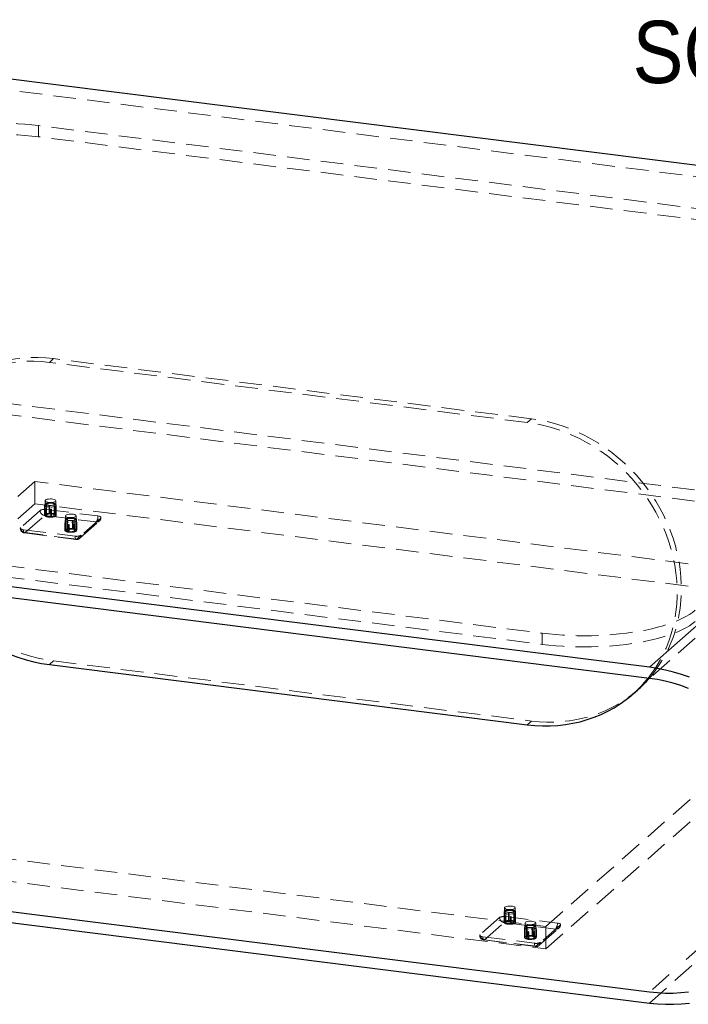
# Model space of a CAD drawing. Header units: millimetres. Extents: x 50 to 4150, y 50 to 2920.
# Tile 5 of 7: x 2971 to 3346, y 663 to 1216. Entities that reach past the tile are written whole.
import ezdxf

# ---------------------------------------------------------------- set-up
doc = ezdxf.new("R2010")
doc.units = ezdxf.units.MM
doc.header["$LTSCALE"] = 10
doc.linetypes.add('HIDDEN', pattern=[1.905, 1.27, -0.635])
doc.linetypes.add('PHANTOM', pattern=[12.7, 6.35, -1.27, 1.27, -1.27, 1.27, -1.27])
doc.layers.add('ANNOTAZIONI', color=8, linetype='Continuous')
doc.styles.add('SLDTEXTSTYLE1', font='GOTHIC.TTF', dxfattribs={"width": 0.913})

msp = doc.modelspace()

# ---------------------------------------------------------------- linework, layer by layer
at = {"color": 7, "linetype": 'Continuous', "lineweight": 25}
for p, q in [((3607.42, 1102.12), (2921.45, 1188.55)), ((3324.58, 852.68), (2638.61, 939.1)), ((3324.58, 846.39), (2638.61, 932.82)), ((2987.76, 854.19), (3255.91, 820.4)), ((3315.44, 837.76), (3317.8, 839.84)), ((2638.61, 756.83), (3324.58, 670.4)), ((2638.61, 750.54), (3324.58, 664.12))]:
    msp.add_line(p, q, dxfattribs=at)
at = {"color": 7, "linetype": 'HIDDEN', "lineweight": 18}
for p, q in [((3607.42, 1095.84), (2921.45, 1182.26)), ((3511.79, 1090.07), (2981.72, 1156.85)), ((2981.72, 1150.56), (2981.72, 1156.85)), ((3511.79, 1083.78), (2981.72, 1150.56)), ((3607.42, 1095.84), (3324.58, 846.39)), ((2987.76, 1023.89), (2990.12, 1025.97)), ((3255.91, 990.11), (2987.76, 1023.89)), ((3258.27, 992.19), (2990.12, 1025.97)), ((2921.45, 1006.27), (3607.42, 919.85)), ((2921.45, 999.98), (3607.42, 913.56)), ((3255.91, 990.11), (3258.27, 992.19)), ((2979.63, 957.02), (2767.5, 769.94)), ((3478.52, 894.16), (2979.63, 957.02)), ((2979.63, 957.02), (2979.63, 944.45)), ((2985.32, 946.2), (2985.32, 938.03)), ((2991.32, 938.03), (2991.32, 946.2)), ((2979.63, 944.45), (2767.5, 757.36)), ((2982.57, 940.75), (2971.61, 931.09)), ((3478.52, 881.59), (2979.63, 944.45)), ((2985.12, 943.69), (2985.12, 938.03)), ((2985.13, 942.62), (2985.13, 938.41)), ((2985.27, 938.35), (2985.27, 942.56)), ((2985.41, 942.68), (2985.41, 938.47)), ((2985.65, 941.57), (2985.65, 937.36)), ((2985.73, 941.62), (2985.73, 937.41)), ((2985.98, 937.31), (2985.98, 941.52)), ((2986.01, 941.27), (3015.01, 937.62)), ((2986.12, 944.32), (2986.12, 938.03)), ((2987.61, 943.3), (2987.61, 939.08)), ((2987.61, 939.07), (2987.61, 943.28)), ((2988.01, 943.3), (2988.01, 939.09)), ((2988.64, 941.18), (2988.64, 936.97)), ((2989.04, 936.99), (2989.04, 941.2)), ((2989.04, 936.98), (2989.04, 941.19)), ((2990.52, 938.03), (2990.52, 944.32)), ((2990.67, 938.76), (2990.67, 942.97)), ((2990.92, 942.87), (2990.92, 938.65)), ((2991, 938.71), (2991, 942.92)), ((2991.24, 941.8), (2991.24, 937.59)), ((2991.38, 937.72), (2991.38, 941.93)), ((2991.52, 938.03), (2991.52, 943.69)), ((2991.52, 937.65), (2991.52, 941.87)), ((2734.23, 938.59), (3264.3, 871.8)), ((2974.11, 928.26), (2985.07, 937.92)), ((2985.07, 937.92), (3014.06, 934.27)), ((2996.64, 935.18), (2996.64, 929.52)), ((2996.84, 937.7), (2996.84, 929.52)), ((2997.62, 934.56), (2997.62, 930.35)), ((2997.64, 935.81), (2997.64, 929.52)), ((2997.67, 930.31), (2997.67, 934.52)), ((2997.98, 934.6), (2997.98, 930.39)), ((3000.79, 930.54), (3000.79, 934.76)), ((3001.16, 934.71), (3001.16, 930.5)), ((3001.18, 930.52), (3001.18, 934.73)), ((3002.04, 929.52), (3002.04, 935.81)), ((3002.84, 929.52), (3002.84, 937.7)), ((3003.04, 929.52), (3003.04, 935.18)), ((3004.87, 925.12), (3015.83, 934.78)), ((3016.56, 936.47), (3005.6, 926.8)), ((2734.23, 932.3), (3264.3, 865.52)), ((2973.16, 929.94), (3002.16, 926.29)), ((2996.49, 933.56), (2996.49, 929.35)), ((2996.66, 933.63), (2996.66, 929.42)), ((2996.73, 929.29), (2996.73, 933.5)), ((2998.51, 932.74), (2998.51, 928.53)), ((2998.53, 932.76), (2998.53, 928.55)), ((2998.9, 928.51), (2998.9, 932.72)), ((3001.71, 932.87), (3001.71, 928.66)), ((3002.02, 928.74), (3002.02, 932.95)), ((3002.07, 928.7), (3002.07, 932.91)), ((3002.96, 929.76), (3002.96, 933.97)), ((3003.03, 933.84), (3003.03, 929.63)), ((3003.2, 929.7), (3003.2, 933.91)), ((2973.77, 928.13), (3002.77, 924.47)), ((3003.1, 924.6), (2974.11, 928.26)), ((3005.6, 926.8), (3003.1, 924.6)), ((3324.58, 664.12), (3607.42, 913.56)), ((3266.39, 707.08), (3478.52, 894.16)), ((3266.39, 694.51), (3478.52, 881.59)), ((3264.3, 865.52), (3264.3, 871.8)), ((2987.76, 854.19), (2990.12, 856.27)), ((2990.12, 856.27), (3258.27, 822.48)), ((3255.91, 820.4), (3258.27, 822.48)), ((2767.5, 769.94), (3266.39, 707.08)), ((2767.5, 757.36), (3266.39, 694.51)), ((3242.98, 715.09), (3242.98, 709.43)), ((3242.99, 714.02), (3242.99, 709.81)), ((3243.12, 709.75), (3243.12, 713.96)), ((3243.18, 717.61), (3243.18, 709.43)), ((3243.26, 714.08), (3243.26, 709.87)), ((3243.98, 715.72), (3243.98, 709.43)), ((3245.46, 714.7), (3245.46, 710.49)), ((3245.47, 710.47), (3245.47, 714.69)), ((3245.86, 714.71), (3245.86, 710.5)), ((3248.38, 709.43), (3248.38, 715.72)), ((3248.53, 710.16), (3248.53, 714.37)), ((3248.78, 714.27), (3248.78, 710.06)), ((3248.86, 710.11), (3248.86, 714.32)), ((3249.18, 709.43), (3249.18, 717.61)), ((3249.24, 709.12), (3249.24, 713.33)), ((3249.37, 709.06), (3249.37, 713.27)), ((3249.38, 709.43), (3249.38, 715.09)), ((3240.43, 712.15), (3229.47, 702.49)), ((3231.96, 699.66), (3242.92, 709.33)), ((3242.92, 709.33), (3271.92, 705.67)), ((3243.5, 712.97), (3243.5, 708.76)), ((3243.58, 713.02), (3243.58, 708.81)), ((3243.84, 708.71), (3243.84, 712.92)), ((3243.86, 712.67), (3272.86, 709.02)), ((3246.5, 712.58), (3246.5, 708.37)), ((3246.89, 708.39), (3246.89, 712.61)), ((3246.9, 708.38), (3246.9, 712.59)), ((3249.1, 713.21), (3249.1, 709)), ((3254.7, 709.1), (3254.7, 700.93)), ((3260.7, 700.93), (3260.7, 709.1)), ((3274.41, 707.87), (3263.45, 698.21)), ((3254.34, 704.97), (3254.34, 700.75)), ((3254.5, 706.58), (3254.5, 700.93)), ((3254.52, 705.03), (3254.52, 700.82)), ((3254.58, 700.69), (3254.58, 704.9)), ((3255.47, 705.96), (3255.47, 701.75)), ((3255.5, 707.21), (3255.5, 700.93)), ((3255.52, 701.71), (3255.52, 705.92)), ((3255.83, 706), (3255.83, 701.79)), ((3256.37, 704.14), (3256.37, 699.93)), ((3256.38, 704.17), (3256.38, 699.95)), ((3256.76, 699.91), (3256.76, 704.12)), ((3258.64, 701.95), (3258.64, 706.16)), ((3259.02, 706.11), (3259.02, 701.9)), ((3259.03, 701.92), (3259.03, 706.14)), ((3259.57, 704.27), (3259.57, 700.06)), ((3259.88, 700.15), (3259.88, 704.36)), ((3259.9, 700.93), (3259.9, 707.21)), ((3259.93, 700.1), (3259.93, 704.31)), ((3260.82, 701.16), (3260.82, 705.38)), ((3260.89, 705.24), (3260.89, 701.03)), ((3260.9, 700.93), (3260.9, 706.58)), ((3261.06, 701.1), (3261.06, 705.31)), ((3262.72, 696.52), (3273.68, 706.19)), ((3266.39, 707.08), (3266.39, 694.51)), ((3231.02, 701.34), (3260.02, 697.69)), ((3231.63, 699.53), (3260.63, 695.88)), ((3260.96, 696.01), (3231.96, 699.66)), ((3263.45, 698.21), (3260.96, 696.01))]:
    msp.add_line(p, q, dxfattribs=at)
at = {"color": 8, "linetype": 'PHANTOM', "lineweight": 18}
for p, q in [((3324.58, 852.68), (3607.42, 1102.12)), ((3411.88, 747.4), (3324.58, 670.4))]:
    msp.add_line(p, q, dxfattribs=at)
at = {"color": 7, "linetype": 'HIDDEN', "lineweight": 18, "flags": 128}
for points in [[(2981.72, 1156.85), (2977.91, 1157.29), (2974.03, 1157.64), (2970.1, 1157.92), (2966.11, 1158.13), (2962.1, 1158.25), (2958.08, 1158.28), (2954.05, 1158.24), (2950.04, 1158.12), (2946.06, 1157.92), (2942.12, 1157.63), (2938.25, 1157.27), (2934.44, 1156.83), (2930.72, 1156.32), (2927.1, 1155.73), (2923.6, 1155.07), (2920.22, 1154.34), (2916.98, 1153.54), (2913.89, 1152.68), (2910.96, 1151.76), (2908.2, 1150.78), (2905.63, 1149.75), (2903.24, 1148.67), (2901.06, 1147.54), (2899.09, 1146.37), (2897.33, 1145.16), (2895.79, 1143.92)], [(2895.79, 1137.63), (2897.33, 1138.87), (2899.09, 1140.08), (2901.06, 1141.25), (2903.24, 1142.38), (2905.63, 1143.46), (2908.2, 1144.49), (2910.96, 1145.47), (2913.89, 1146.39), (2916.98, 1147.25), (2920.22, 1148.05), (2923.6, 1148.78), (2927.1, 1149.44), (2930.72, 1150.03), (2934.44, 1150.55), (2938.25, 1150.99), (2942.12, 1151.35), (2946.06, 1151.63), (2950.04, 1151.83), (2954.05, 1151.96), (2958.08, 1152), (2962.1, 1151.96), (2966.11, 1151.84), (2970.1, 1151.64), (2974.03, 1151.36), (2977.91, 1151), (2981.72, 1150.56)], [(2987.76, 1023.89), (2983.42, 1024.33), (2979.1, 1024.53), (2974.8, 1024.52), (2970.54, 1024.27), (2966.32, 1023.8), (2962.16, 1023.1), (2958.06, 1022.18), (2954.04, 1021.04), (2950.12, 1019.68), (2946.29, 1018.11), (2942.58, 1016.33), (2938.98, 1014.34), (2935.51, 1012.16), (2932.18, 1009.78), (2929, 1007.21), (2925.97, 1004.46), (2923.11, 1001.54), (2920.42, 998.45), (2917.91, 995.21), (2915.58, 991.82), (2913.45, 988.28), (2911.51, 984.62), (2909.77, 980.83), (2908.24, 976.94), (2906.93, 972.94), (2905.82, 968.85), (2904.93, 964.69), (2904.27, 960.45), (2903.82, 956.16), (2903.6, 951.83), (2903.6, 947.46), (2903.82, 943.07), (2904.27, 938.66), (2904.93, 934.26), (2905.82, 929.87), (2906.93, 925.51), (2908.24, 921.18), (2909.77, 916.9), (2911.51, 912.68), (2913.45, 908.52), (2915.58, 904.45), (2917.91, 900.47), (2919.89, 897.38)], [(2990.12, 1025.97), (2985.78, 1026.41), (2981.46, 1026.61), (2977.16, 1026.59), (2972.89, 1026.35), (2968.68, 1025.88), (2964.51, 1025.18), (2960.42, 1024.26), (2956.4, 1023.12), (2952.48, 1021.76), (2948.65, 1020.19), (2944.93, 1018.41), (2941.34, 1016.42), (2937.87, 1014.24), (2934.54, 1011.86), (2931.36, 1009.29), (2928.33, 1006.54), (2925.47, 1003.62), (2922.78, 1000.53), (2920.27, 997.29), (2917.94, 993.89), (2915.8, 990.36), (2913.87, 986.7), (2912.13, 982.91), (2910.6, 979.02), (2909.28, 975.02), (2908.18, 970.93), (2907.29, 966.77), (2906.62, 962.53), (2906.18, 958.24), (2905.96, 953.91), (2905.96, 949.54), (2906.18, 945.15), (2906.62, 940.74), (2907.29, 936.34), (2908.18, 931.95), (2909.28, 927.59), (2910.6, 923.26), (2912.13, 918.98), (2913.87, 914.76), (2915.8, 910.6), (2917.94, 906.53), (2920.27, 902.55), (2922.78, 898.67), (2925.47, 894.91), (2928.33, 891.27), (2931.36, 887.75), (2934.54, 884.39), (2937.87, 881.17), (2941.34, 878.11), (2944.93, 875.22), (2948.65, 872.5), (2952.48, 869.96), (2956.4, 867.61), (2960.42, 865.46), (2964.51, 863.51), (2968.68, 861.77), (2972.89, 860.23), (2977.16, 858.91), (2981.46, 857.81), (2985.78, 856.93), (2990.12, 856.27)], [(3323.77, 846.49), (3325.76, 849.09), (3328.09, 852.48), (3330.22, 856.02), (3332.16, 859.68), (3333.89, 863.47), (3335.42, 867.36), (3336.74, 871.36), (3337.85, 875.44), (3338.73, 879.61), (3339.4, 883.84), (3339.85, 888.13), (3340.07, 892.47), (3340.07, 896.84), (3339.85, 901.23), (3339.4, 905.63), (3338.73, 910.03), (3337.85, 914.42), (3336.74, 918.79), (3335.42, 923.12), (3333.89, 927.4), (3332.16, 931.62), (3330.22, 935.77), (3328.09, 939.85), (3325.76, 943.83), (3323.25, 947.7), (3320.56, 951.47), (3317.69, 955.11), (3314.67, 958.62), (3311.49, 961.99), (3308.16, 965.21), (3304.69, 968.27), (3301.09, 971.16), (3297.38, 973.88), (3293.55, 976.41), (3289.62, 978.76), (3285.61, 980.91), (3281.51, 982.87), (3277.35, 984.61), (3273.13, 986.15), (3268.87, 987.47), (3264.57, 988.57), (3260.24, 989.45), (3255.91, 990.11)], [(3324.34, 846.42), (3325.6, 847.92), (3328.12, 851.17), (3330.44, 854.56), (3332.58, 858.09), (3334.52, 861.76), (3336.25, 865.54), (3337.78, 869.44), (3339.1, 873.44), (3340.2, 877.52), (3341.09, 881.69), (3341.76, 885.92), (3342.2, 890.21), (3342.43, 894.55), (3342.43, 898.92), (3342.2, 903.31), (3341.76, 907.71), (3341.09, 912.11), (3340.2, 916.5), (3339.1, 920.87), (3337.78, 925.2), (3336.25, 929.48), (3334.52, 933.7), (3332.58, 937.85), (3330.44, 941.92), (3328.12, 945.9), (3325.6, 949.78), (3322.91, 953.55), (3320.05, 957.19), (3317.03, 960.7), (3313.84, 964.07), (3310.51, 967.29), (3307.05, 970.35), (3303.45, 973.24), (3299.73, 975.96), (3295.91, 978.49), (3291.98, 980.84), (3287.96, 982.99), (3283.87, 984.94), (3279.71, 986.69), (3275.49, 988.22), (3271.22, 989.55), (3266.92, 990.65), (3262.6, 991.53), (3258.27, 992.19)], [(2991.13, 945.85), (2990.72, 945.6), (2990.11, 945.4), (2989.36, 945.26), (2988.53, 945.2), (2987.67, 945.23), (2986.88, 945.33), (2986.19, 945.5), (2985.69, 945.73), (2985.39, 945.99), (2985.33, 946.28), (2985.52, 946.56), (2985.93, 946.81), (2986.54, 947.01), (2987.29, 947.14), (2988.12, 947.2), (2988.97, 947.18), (2989.77, 947.08), (2990.45, 946.91), (2990.96, 946.68), (2991.26, 946.41), (2991.32, 946.13), (2991.13, 945.85)], [(2991.51, 943.69), (2991.45, 944.06), (2991.23, 944.39), (2990.91, 944.65), (2990.41, 944.89), (2989.71, 945.08), (2988.94, 945.18), (2988.15, 945.2), (2987.37, 945.14), (2986.65, 945.01), (2986.02, 944.8), (2985.53, 944.5), (2985.26, 944.18), (2985.13, 943.78), (2985.14, 943.7)], [(2985.27, 942.56), (2985.2, 942.57), (2985.15, 942.59), (2985.13, 942.62), (2985.14, 942.64), (2985.19, 942.67), (2985.25, 942.68), (2985.33, 942.69), (2985.41, 942.68)], [(2987.19, 942.69), (2986.43, 942.83), (2985.8, 943.03), (2985.36, 943.28), (2985.15, 943.56), (2985.16, 943.85), (2985.42, 944.13), (2985.88, 944.38), (2986.53, 944.57), (2987.31, 944.7), (2988.17, 944.75), (2989.04, 944.73), (2989.85, 944.63), (2990.55, 944.45), (2991.09, 944.22), (2991.42, 943.96), (2991.52, 943.67), (2991.39, 943.38), (2991.02, 943.12), (2990.46, 942.89), (2989.74, 942.73), (2988.91, 942.64), (2988.04, 942.63), (2987.19, 942.69)], [(2985.41, 942.68), (2985.4, 942.74), (2985.39, 942.79), (2985.37, 942.81), (2985.35, 942.82), (2985.33, 942.81)], [(2985.98, 941.52), (2985.91, 941.5), (2985.83, 941.5), (2985.75, 941.51), (2985.69, 941.52), (2985.66, 941.55), (2985.65, 941.57), (2985.67, 941.6), (2985.73, 941.62)], [(2985.73, 941.62), (2985.73, 941.68), (2985.75, 941.73), (2985.78, 941.75), (2985.82, 941.76), (2985.85, 941.76)], [(2987.43, 943.53), (2988.2, 943.47), (2988.99, 943.5), (2989.71, 943.61), (2990.3, 943.79), (2990.69, 944.02), (2990.85, 944.28), (2990.77, 944.54), (2990.44, 944.78), (2989.91, 944.98), (2989.22, 945.11), (2988.44, 945.16), (2987.66, 945.13), (2986.93, 945.02), (2986.35, 944.84), (2985.95, 944.62), (2985.79, 944.36), (2985.88, 944.09), (2986.21, 943.85), (2986.74, 943.66), (2987.43, 943.53)], [(2990.38, 944.06), (2990.52, 944.29), (2990.43, 944.53), (2990.1, 944.75), (2989.58, 944.92), (2988.93, 945.02), (2988.21, 945.05), (2987.5, 945), (2986.88, 944.87), (2986.42, 944.69), (2986.17, 944.46), (2986.14, 944.22), (2986.36, 943.99), (2986.79, 943.79), (2987.38, 943.65), (2988.08, 943.59), (2988.8, 943.6), (2989.47, 943.69), (2990.02, 943.85), (2990.38, 944.06)], [(2987.61, 943.28), (2987.61, 943.31), (2987.64, 943.33), (2987.7, 943.35), (2987.78, 943.36), (2987.85, 943.36), (2987.93, 943.35), (2987.98, 943.33), (2988.01, 943.3)], [(2989.04, 941.2), (2989.04, 941.18), (2989.01, 941.15), (2988.95, 941.13), (2988.87, 941.12), (2988.79, 941.12), (2988.72, 941.14), (2988.67, 941.16), (2988.64, 941.18)], [(2990.8, 943.11), (2990.76, 943.11), (2990.72, 943.1), (2990.69, 943.06), (2990.67, 943.01), (2990.67, 942.97)], [(2990.67, 942.97), (2990.74, 942.98), (2990.82, 942.98), (2990.89, 942.98), (2990.96, 942.96), (2990.99, 942.94), (2991, 942.91), (2990.97, 942.89), (2990.92, 942.87)], [(2991.38, 941.93), (2991.45, 941.91), (2991.5, 941.89), (2991.52, 941.87), (2991.5, 941.84), (2991.46, 941.82), (2991.4, 941.8), (2991.32, 941.8), (2991.24, 941.8)], [(2991.32, 942.05), (2991.34, 942.06), (2991.36, 942.05), (2991.37, 942.02), (2991.38, 941.97), (2991.38, 941.93)], [(2985.41, 938.47), (2985.33, 938.48), (2985.25, 938.47), (2985.19, 938.45), (2985.14, 938.43), (2985.13, 938.41), (2985.15, 938.38), (2985.2, 938.36), (2985.27, 938.35)], [(2985.27, 938.35), (2985.18, 938.23), (2985.13, 938.1), (2985.13, 937.98), (2985.17, 937.86), (2985.25, 937.74), (2985.37, 937.62), (2985.53, 937.51), (2985.73, 937.41)], [(2985.52, 938.38), (2985.93, 938.63), (2986.54, 938.83), (2987.29, 938.97), (2988.12, 939.03), (2988.97, 939.01), (2989.77, 938.91), (2990.45, 938.74), (2990.96, 938.51), (2991.26, 938.24), (2991.32, 937.96), (2991.13, 937.68), (2990.72, 937.43), (2990.11, 937.23), (2989.36, 937.09), (2988.53, 937.03), (2987.67, 937.06), (2986.88, 937.16), (2986.19, 937.33), (2985.69, 937.56), (2985.39, 937.82), (2985.33, 938.11), (2985.52, 938.38)], [(2985.98, 937.31), (2985.91, 937.29), (2985.83, 937.29), (2985.75, 937.3), (2985.69, 937.31), (2985.66, 937.34), (2985.65, 937.36), (2985.67, 937.39), (2985.73, 937.41)], [(2987.55, 937.35), (2986.92, 937.47), (2986.45, 937.65), (2986.18, 937.87), (2986.14, 938.11), (2986.34, 938.35), (2986.75, 938.54), (2987.34, 938.69), (2988.03, 938.76), (2988.75, 938.75), (2989.43, 938.67), (2989.99, 938.51), (2990.37, 938.31), (2990.52, 938.07), (2990.44, 937.83), (2990.13, 937.61), (2989.62, 937.44), (2988.97, 937.33), (2988.26, 937.3), (2987.55, 937.35)], [(2988.01, 939.09), (2987.98, 939.12), (2987.93, 939.14), (2987.85, 939.15), (2987.78, 939.15), (2987.7, 939.14), (2987.64, 939.12), (2987.61, 939.1), (2987.61, 939.07)], [(2989.04, 936.99), (2989.04, 936.96), (2989.01, 936.94), (2988.95, 936.92), (2988.87, 936.91), (2988.79, 936.91), (2988.72, 936.93), (2988.67, 936.94), (2988.64, 936.97)], [(2990.92, 938.65), (2990.97, 938.67), (2991, 938.7), (2990.99, 938.73), (2990.96, 938.75), (2990.89, 938.77), (2990.82, 938.77), (2990.74, 938.77), (2990.67, 938.76)], [(2991.38, 937.72), (2991.47, 937.84), (2991.52, 937.96), (2991.52, 938.08), (2991.48, 938.2), (2991.4, 938.32), (2991.28, 938.44), (2991.12, 938.55), (2990.92, 938.65)], [(2991.38, 937.72), (2991.45, 937.7), (2991.5, 937.68), (2991.52, 937.66), (2991.5, 937.63), (2991.46, 937.61), (2991.4, 937.59), (2991.32, 937.59), (2991.24, 937.59)], [(3003.03, 935.18), (3002.97, 935.56), (3002.75, 935.89), (3002.43, 936.15), (3001.93, 936.38), (3001.23, 936.57), (3000.46, 936.67), (2999.67, 936.69), (2998.89, 936.64), (2998.17, 936.51), (2997.54, 936.29), (2997.05, 936), (2996.78, 935.68), (2996.65, 935.28), (2996.66, 935.19)], [(2998.71, 934.18), (2997.95, 934.32), (2997.32, 934.52), (2996.88, 934.78), (2996.67, 935.06), (2996.68, 935.35), (2996.94, 935.63), (2997.4, 935.87), (2998.05, 936.06), (2998.83, 936.19), (2999.69, 936.25), (3000.56, 936.22), (3001.37, 936.12), (3002.07, 935.95), (3002.61, 935.72), (3002.94, 935.45), (3003.04, 935.16), (3002.91, 934.87), (3002.55, 934.61), (3001.98, 934.39), (3001.26, 934.22), (3000.43, 934.13), (2999.56, 934.12), (2998.71, 934.18)], [(3002.65, 937.34), (3002.24, 937.09), (3001.63, 936.89), (3000.88, 936.76), (3000.05, 936.7), (2999.19, 936.72), (2998.4, 936.82), (2997.71, 936.99), (2997.21, 937.22), (2996.91, 937.49), (2996.85, 937.77), (2997.04, 938.05), (2997.45, 938.3), (2998.06, 938.5), (2998.81, 938.63), (2999.64, 938.69), (3000.5, 938.67), (3001.29, 938.57), (3001.98, 938.4), (3002.48, 938.17), (3002.78, 937.9), (3002.84, 937.62), (3002.65, 937.34)], [(2998.95, 935.02), (2999.73, 934.97), (3000.51, 935), (3001.24, 935.1), (3001.82, 935.28), (3002.21, 935.51), (3002.38, 935.77), (3002.29, 936.03), (3001.96, 936.27), (3001.43, 936.47), (3000.74, 936.6), (2999.96, 936.65), (2999.18, 936.62), (2998.45, 936.52), (2997.87, 936.34), (2997.47, 936.11), (2997.31, 935.85), (2997.4, 935.59), (2997.73, 935.35), (2998.26, 935.15), (2998.95, 935.02)], [(2997.67, 934.52), (2997.63, 934.54), (2997.62, 934.57), (2997.64, 934.59), (2997.69, 934.61), (2997.76, 934.63), (2997.84, 934.63), (2997.92, 934.62), (2997.98, 934.6)], [(3001.9, 935.55), (3002.04, 935.79), (3001.95, 936.03), (3001.62, 936.24), (3001.1, 936.41), (3000.45, 936.51), (2999.73, 936.54), (2999.02, 936.49), (2998.4, 936.36), (2997.94, 936.18), (2997.69, 935.95), (2997.66, 935.71), (2997.88, 935.48), (2998.31, 935.29), (2998.9, 935.15), (2999.6, 935.08), (3000.32, 935.09), (3000.99, 935.18), (3001.54, 935.34), (3001.9, 935.55)], [(3000.79, 934.76), (3000.83, 934.78), (3000.89, 934.79), (3000.97, 934.8), (3001.05, 934.8), (3001.11, 934.78), (3001.16, 934.76), (3001.18, 934.73), (3001.16, 934.71)], [(3016.56, 936.47), (3016.69, 936.64), (3016.73, 936.81), (3016.66, 936.98), (3016.49, 937.15), (3016.23, 937.3), (3015.89, 937.43), (3015.47, 937.54), (3015.01, 937.62)], [(2971.61, 931.09), (2971.47, 930.92), (2971.44, 930.74), (2971.51, 930.57), (2971.67, 930.41), (2971.94, 930.25), (2972.28, 930.12), (2972.69, 930.02), (2973.16, 929.94)], [(2974.11, 928.26), (2973.92, 928.14), (2973.74, 928.13), (2973.58, 928.22), (2973.44, 928.41), (2973.32, 928.68), (2973.23, 929.04), (2973.18, 929.47), (2973.16, 929.94)], [(2996.73, 933.5), (2996.65, 933.5), (2996.57, 933.51), (2996.52, 933.53), (2996.49, 933.55), (2996.49, 933.58), (2996.53, 933.6), (2996.59, 933.62), (2996.66, 933.63)], [(2996.66, 929.42), (2996.59, 929.41), (2996.53, 929.39), (2996.49, 929.37), (2996.49, 929.34), (2996.52, 929.32), (2996.57, 929.3), (2996.65, 929.29), (2996.73, 929.29)], [(2997.67, 930.31), (2997.41, 930.22), (2997.19, 930.12), (2997, 930.01), (2996.85, 929.9), (2996.74, 929.78), (2996.67, 929.66), (2996.64, 929.54), (2996.66, 929.42)], [(2996.68, 933.76), (2996.68, 933.76), (2996.69, 933.75)], [(2997.04, 929.88), (2997.45, 930.13), (2998.06, 930.33), (2998.81, 930.46), (2999.64, 930.52), (3000.5, 930.5), (3001.29, 930.4), (3001.98, 930.23), (3002.48, 930), (3002.78, 929.73), (3002.84, 929.45), (3002.65, 929.17), (3002.24, 928.92), (3001.63, 928.72), (3000.88, 928.59), (3000.05, 928.53), (2999.19, 928.55), (2998.4, 928.65), (2997.71, 928.82), (2997.21, 929.05), (2996.91, 929.32), (2996.85, 929.6), (2997.04, 929.88)], [(2997.67, 930.31), (2997.63, 930.33), (2997.62, 930.36), (2997.64, 930.38), (2997.69, 930.4), (2997.76, 930.41), (2997.84, 930.42), (2997.92, 930.41), (2997.98, 930.39)], [(2999.07, 928.84), (2998.44, 928.96), (2997.97, 929.14), (2997.7, 929.37), (2997.66, 929.61), (2997.86, 929.84), (2998.27, 930.04), (2998.86, 930.18), (2999.55, 930.25), (3000.27, 930.24), (3000.95, 930.16), (3001.51, 930), (3001.89, 929.8), (3002.04, 929.56), (3001.96, 929.32), (3001.65, 929.1), (3001.14, 928.93), (3000.49, 928.82), (2999.78, 928.79), (2999.07, 928.84)], [(2998.9, 932.72), (2998.86, 932.69), (2998.8, 932.68), (2998.72, 932.67), (2998.64, 932.68), (2998.58, 932.69), (2998.53, 932.71), (2998.51, 932.74), (2998.53, 932.76)], [(3000.79, 930.54), (3000.83, 930.57), (3000.89, 930.58), (3000.97, 930.59), (3001.05, 930.58), (3001.11, 930.57), (3001.16, 930.55), (3001.18, 930.52), (3001.16, 930.5)], [(3002.02, 932.95), (3002.06, 932.93), (3002.07, 932.9), (3002.05, 932.88), (3002, 932.86), (3001.93, 932.85), (3001.85, 932.84), (3001.77, 932.85), (3001.71, 932.87)], [(3001.87, 933.1), (3001.92, 933.1), (3001.97, 933.08), (3002, 933.05), (3002.02, 932.99), (3002.02, 932.95)], [(3002.02, 928.74), (3002.28, 928.83), (3002.5, 928.93), (3002.69, 929.04), (3002.84, 929.15), (3002.95, 929.26), (3003.02, 929.39), (3003.04, 929.51), (3003.03, 929.63)], [(3002.96, 933.97), (3003.04, 933.97), (3003.12, 933.96), (3003.17, 933.94), (3003.2, 933.92), (3003.2, 933.89), (3003.16, 933.87), (3003.1, 933.85), (3003.03, 933.84)], [(3002.96, 929.76), (3003.04, 929.76), (3003.12, 929.75), (3003.17, 929.73), (3003.2, 929.71), (3003.2, 929.68), (3003.16, 929.66), (3003.1, 929.64), (3003.03, 929.63)], [(3003, 934.1), (3002.99, 934.11), (3002.99, 934.11)], [(2998.53, 928.55), (2998.51, 928.53), (2998.53, 928.5), (2998.58, 928.48), (2998.64, 928.46), (2998.72, 928.46), (2998.8, 928.47), (2998.86, 928.48), (2998.9, 928.51)], [(3001.71, 928.66), (3001.77, 928.64), (3001.85, 928.63), (3001.93, 928.64), (3002, 928.65), (3002.05, 928.67), (3002.07, 928.69), (3002.06, 928.72), (3002.02, 928.74)], [(3003.1, 924.6), (3002.92, 924.49), (3002.74, 924.48), (3002.58, 924.57), (3002.44, 924.75), (3002.32, 925.03), (3002.23, 925.39), (3002.18, 925.81), (3002.16, 926.29)], [(3264.3, 871.8), (3268.11, 871.37), (3271.99, 871.01), (3275.93, 870.73), (3279.91, 870.53), (3283.92, 870.41), (3287.95, 870.37), (3291.97, 870.41), (3295.98, 870.53), (3299.96, 870.74), (3303.9, 871.02), (3307.78, 871.38), (3311.58, 871.82), (3315.3, 872.34), (3318.92, 872.93), (3322.43, 873.59), (3325.81, 874.32), (3329.05, 875.11), (3332.14, 875.97), (3335.07, 876.89), (3337.82, 877.87), (3340.4, 878.91), (3342.78, 879.99), (3344.96, 881.12), (3346.94, 882.29), (3348.7, 883.49), (3350.23, 884.73)], [(3350.23, 878.45), (3348.7, 877.21), (3346.94, 876), (3344.96, 874.83), (3342.78, 873.7), (3340.4, 872.62), (3337.82, 871.59), (3335.07, 870.61), (3332.14, 869.69), (3329.05, 868.83), (3325.81, 868.03), (3322.43, 867.3), (3318.92, 866.64), (3315.3, 866.05), (3311.58, 865.54), (3307.78, 865.1), (3303.9, 864.73), (3299.96, 864.45), (3295.98, 864.25), (3291.97, 864.13), (3287.95, 864.08), (3283.92, 864.12), (3279.91, 864.24), (3275.93, 864.44), (3271.99, 864.72), (3268.11, 865.08), (3264.3, 865.52)], [(3258.27, 822.48), (3262.6, 822.05), (3266.92, 821.84), (3271.22, 821.86), (3275.49, 822.11), (3279.71, 822.58), (3283.87, 823.28), (3287.96, 824.2), (3291.98, 825.34), (3295.91, 826.69), (3299.73, 828.27), (3303.45, 830.05), (3307.05, 832.03), (3310.51, 834.22), (3313.84, 836.6), (3317.03, 839.17), (3317.8, 839.84)], [(3249.36, 715.09), (3249.3, 715.47), (3249.09, 715.8), (3248.76, 716.06), (3248.26, 716.29), (3247.56, 716.48), (3246.8, 716.58), (3246, 716.6), (3245.23, 716.55), (3244.51, 716.42), (3243.88, 716.2), (3243.39, 715.91), (3243.12, 715.59), (3242.99, 715.19), (3243, 715.1)], [(3243.12, 713.96), (3243.05, 713.97), (3243.01, 713.99), (3242.99, 714.02), (3243, 714.05), (3243.04, 714.07), (3243.11, 714.08), (3243.19, 714.09), (3243.26, 714.08)], [(3245.05, 714.09), (3244.28, 714.23), (3243.66, 714.43), (3243.22, 714.69), (3243, 714.97), (3243.02, 715.26), (3243.27, 715.54), (3243.74, 715.78), (3244.39, 715.97), (3245.17, 716.1), (3246.03, 716.16), (3246.89, 716.13), (3247.71, 716.03), (3248.41, 715.86), (3248.95, 715.63), (3249.28, 715.36), (3249.38, 715.07), (3249.24, 714.78), (3248.88, 714.52), (3248.32, 714.3), (3247.6, 714.13), (3246.77, 714.04), (3245.9, 714.03), (3245.05, 714.09)], [(3248.99, 717.25), (3248.57, 717), (3247.97, 716.8), (3247.22, 716.67), (3246.38, 716.61), (3245.53, 716.63), (3244.73, 716.73), (3244.05, 716.9), (3243.54, 717.13), (3243.25, 717.4), (3243.19, 717.68), (3243.37, 717.96), (3243.79, 718.21), (3244.39, 718.41), (3245.14, 718.54), (3245.98, 718.6), (3246.83, 718.58), (3247.63, 718.48), (3248.31, 718.31), (3248.82, 718.08), (3249.12, 717.81), (3249.17, 717.53), (3248.99, 717.25)], [(3243.26, 714.08), (3243.26, 714.14), (3243.25, 714.19), (3243.23, 714.22), (3243.2, 714.22), (3243.19, 714.21)], [(3245.29, 714.93), (3246.06, 714.88), (3246.85, 714.9), (3247.57, 715.01), (3248.16, 715.19), (3248.55, 715.42), (3248.71, 715.68), (3248.62, 715.94), (3248.3, 716.18), (3247.76, 716.38), (3247.08, 716.51), (3246.3, 716.56), (3245.51, 716.53), (3244.79, 716.43), (3244.2, 716.25), (3243.81, 716.02), (3243.65, 715.76), (3243.74, 715.5), (3244.06, 715.26), (3244.6, 715.06), (3245.29, 714.93)], [(3248.24, 715.46), (3248.38, 715.7), (3248.28, 715.94), (3247.96, 716.15), (3247.44, 716.32), (3246.79, 716.42), (3246.07, 716.45), (3245.36, 716.4), (3244.74, 716.27), (3244.28, 716.09), (3244.02, 715.86), (3244, 715.62), (3244.21, 715.39), (3244.64, 715.2), (3245.24, 715.06), (3245.93, 714.99), (3246.66, 715), (3247.33, 715.09), (3247.87, 715.25), (3248.24, 715.46)], [(3245.47, 714.69), (3245.47, 714.71), (3245.5, 714.74), (3245.56, 714.75), (3245.63, 714.76), (3245.71, 714.76), (3245.78, 714.75), (3245.84, 714.73), (3245.86, 714.71)], [(3248.66, 714.51), (3248.61, 714.52), (3248.58, 714.5), (3248.55, 714.46), (3248.53, 714.41), (3248.53, 714.37)], [(3248.53, 714.37), (3248.6, 714.38), (3248.67, 714.39), (3248.75, 714.38), (3248.81, 714.36), (3248.85, 714.34), (3248.86, 714.31), (3248.83, 714.29), (3248.78, 714.27)], [(3249.24, 713.33), (3249.31, 713.32), (3249.36, 713.3), (3249.37, 713.27), (3249.36, 713.24), (3249.32, 713.22), (3249.25, 713.21), (3249.18, 713.2), (3249.1, 713.21)], [(3249.17, 713.46), (3249.2, 713.47), (3249.22, 713.45), (3249.23, 713.42), (3249.24, 713.37), (3249.24, 713.33)], [(3243.12, 709.75), (3243.03, 709.63), (3242.99, 709.51), (3242.98, 709.38), (3243.02, 709.26), (3243.1, 709.14), (3243.22, 709.03), (3243.38, 708.92), (3243.58, 708.81)], [(3243.26, 709.87), (3243.19, 709.88), (3243.11, 709.87), (3243.04, 709.86), (3243, 709.83), (3242.99, 709.81), (3243.01, 709.78), (3243.05, 709.76), (3243.12, 709.75)], [(3243.37, 709.79), (3243.79, 710.04), (3244.39, 710.24), (3245.14, 710.37), (3245.98, 710.43), (3246.83, 710.41), (3247.63, 710.31), (3248.31, 710.14), (3248.82, 709.91), (3249.12, 709.64), (3249.17, 709.36), (3248.99, 709.08), (3248.57, 708.83), (3247.97, 708.63), (3247.22, 708.5), (3246.38, 708.44), (3245.53, 708.46), (3244.73, 708.56), (3244.05, 708.73), (3243.54, 708.96), (3243.25, 709.23), (3243.19, 709.51), (3243.37, 709.79)], [(3243.84, 712.92), (3243.77, 712.91), (3243.69, 712.9), (3243.61, 712.91), (3243.55, 712.93), (3243.51, 712.95), (3243.51, 712.98), (3243.53, 713), (3243.58, 713.02)], [(3243.84, 708.71), (3243.77, 708.7), (3243.69, 708.69), (3243.61, 708.7), (3243.55, 708.72), (3243.51, 708.74), (3243.51, 708.77), (3243.53, 708.79), (3243.58, 708.81)], [(3243.58, 713.02), (3243.59, 713.08), (3243.61, 713.13), (3243.64, 713.16), (3243.68, 713.17), (3243.7, 713.16)], [(3245.4, 708.75), (3244.78, 708.87), (3244.3, 709.05), (3244.03, 709.28), (3243.99, 709.52), (3244.19, 709.75), (3244.61, 709.95), (3245.19, 710.09), (3245.89, 710.16), (3246.61, 710.15), (3247.29, 710.07), (3247.84, 709.91), (3248.22, 709.71), (3248.38, 709.47), (3248.3, 709.23), (3247.98, 709.01), (3247.48, 708.84), (3246.83, 708.73), (3246.11, 708.7), (3245.4, 708.75)], [(3245.86, 710.5), (3245.84, 710.52), (3245.78, 710.54), (3245.71, 710.55), (3245.63, 710.55), (3245.56, 710.54), (3245.5, 710.52), (3245.47, 710.5), (3245.47, 710.47)], [(3246.89, 712.61), (3246.89, 712.58), (3246.86, 712.55), (3246.8, 712.54), (3246.73, 712.53), (3246.65, 712.53), (3246.58, 712.54), (3246.53, 712.56), (3246.5, 712.58)], [(3246.89, 708.39), (3246.89, 708.37), (3246.86, 708.34), (3246.8, 708.32), (3246.73, 708.32), (3246.65, 708.32), (3246.58, 708.33), (3246.53, 708.35), (3246.5, 708.37)], [(3248.78, 710.06), (3248.83, 710.08), (3248.86, 710.1), (3248.85, 710.13), (3248.81, 710.15), (3248.75, 710.17), (3248.67, 710.18), (3248.6, 710.17), (3248.53, 710.16)], [(3249.24, 709.12), (3249.33, 709.24), (3249.37, 709.36), (3249.38, 709.48), (3249.34, 709.61), (3249.26, 709.73), (3249.14, 709.84), (3248.98, 709.95), (3248.78, 710.06)], [(3249.24, 709.12), (3249.31, 709.11), (3249.36, 709.09), (3249.37, 709.06), (3249.36, 709.03), (3249.32, 709.01), (3249.25, 709), (3249.18, 708.99), (3249.1, 709)], [(3260.88, 706.59), (3260.82, 706.96), (3260.61, 707.29), (3260.29, 707.55), (3259.78, 707.79), (3259.08, 707.97), (3258.32, 708.07), (3257.52, 708.09), (3256.75, 708.04), (3256.03, 707.91), (3255.4, 707.7), (3254.91, 707.4), (3254.64, 707.08), (3254.51, 706.68), (3254.52, 706.59)], [(3260.51, 708.74), (3260.09, 708.5), (3259.49, 708.3), (3258.74, 708.16), (3257.9, 708.1), (3257.05, 708.12), (3256.25, 708.22), (3255.57, 708.39), (3255.06, 708.62), (3254.77, 708.89), (3254.71, 709.17), (3254.89, 709.45), (3255.31, 709.7), (3255.91, 709.9), (3256.66, 710.04), (3257.5, 710.1), (3258.35, 710.07), (3259.15, 709.97), (3259.83, 709.8), (3260.34, 709.57), (3260.64, 709.31), (3260.69, 709.02), (3260.51, 708.74)], [(3256.81, 706.42), (3257.58, 706.37), (3258.37, 706.4), (3259.09, 706.51), (3259.68, 706.68), (3260.07, 706.91), (3260.23, 707.17), (3260.14, 707.44), (3259.82, 707.68), (3259.29, 707.87), (3258.6, 708), (3257.82, 708.06), (3257.03, 708.03), (3256.31, 707.92), (3255.72, 707.74), (3255.33, 707.51), (3255.17, 707.25), (3255.26, 706.99), (3255.58, 706.75), (3256.12, 706.55), (3256.81, 706.42)], [(3259.76, 706.95), (3259.9, 707.19), (3259.8, 707.43), (3259.48, 707.65), (3258.96, 707.81), (3258.31, 707.92), (3257.59, 707.94), (3256.88, 707.89), (3256.26, 707.77), (3255.8, 707.58), (3255.54, 707.36), (3255.52, 707.11), (3255.74, 706.88), (3256.16, 706.69), (3256.76, 706.55), (3257.45, 706.48), (3258.18, 706.5), (3258.85, 706.59), (3259.39, 706.74), (3259.76, 706.95)], [(3274.41, 707.87), (3274.55, 708.04), (3274.59, 708.21), (3274.52, 708.39), (3274.35, 708.55), (3274.09, 708.7), (3273.75, 708.83), (3273.33, 708.94), (3272.86, 709.02)], [(3229.47, 702.49), (3229.33, 702.32), (3229.3, 702.15), (3229.36, 701.97), (3229.53, 701.81), (3229.79, 701.66), (3230.14, 701.53), (3230.55, 701.42), (3231.02, 701.34)], [(3254.58, 704.9), (3254.5, 704.9), (3254.43, 704.91), (3254.37, 704.93), (3254.35, 704.96), (3254.35, 704.98), (3254.38, 705.01), (3254.44, 705.02), (3254.52, 705.03)], [(3256.57, 705.59), (3255.8, 705.73), (3255.18, 705.93), (3254.74, 706.18), (3254.52, 706.46), (3254.54, 706.75), (3254.79, 707.03), (3255.26, 707.27), (3255.91, 707.47), (3256.69, 707.6), (3257.55, 707.65), (3258.41, 707.62), (3259.23, 707.52), (3259.93, 707.35), (3260.47, 707.12), (3260.8, 706.85), (3260.9, 706.56), (3260.76, 706.28), (3260.4, 706.01), (3259.84, 705.79), (3259.12, 705.63), (3258.29, 705.54), (3257.42, 705.52), (3256.57, 705.59)], [(3254.52, 705.03), (3254.52, 705.09), (3254.52, 705.14), (3254.53, 705.16), (3254.54, 705.16), (3254.54, 705.15)], [(3255.52, 705.92), (3255.48, 705.94), (3255.48, 705.97), (3255.5, 705.99), (3255.55, 706.02), (3255.62, 706.03), (3255.7, 706.03), (3255.77, 706.02), (3255.83, 706)], [(3256.76, 704.12), (3256.72, 704.1), (3256.65, 704.08), (3256.58, 704.07), (3256.5, 704.08), (3256.43, 704.09), (3256.39, 704.11), (3256.37, 704.14), (3256.38, 704.17)], [(3258.64, 706.16), (3258.68, 706.18), (3258.75, 706.2), (3258.82, 706.2), (3258.9, 706.2), (3258.97, 706.18), (3259.02, 706.16), (3259.03, 706.14), (3259.02, 706.11)], [(3259.88, 704.36), (3259.92, 704.33), (3259.93, 704.31), (3259.9, 704.28), (3259.85, 704.26), (3259.78, 704.25), (3259.7, 704.25), (3259.63, 704.25), (3259.57, 704.27)], [(3259.73, 704.5), (3259.78, 704.51), (3259.82, 704.49), (3259.86, 704.45), (3259.87, 704.4), (3259.88, 704.36)], [(3260.86, 705.5), (3260.85, 705.51), (3260.84, 705.5), (3260.83, 705.47), (3260.82, 705.42), (3260.82, 705.38)], [(3260.82, 705.38), (3260.9, 705.38), (3260.97, 705.37), (3261.03, 705.35), (3261.06, 705.32), (3261.05, 705.3), (3261.02, 705.27), (3260.96, 705.25), (3260.89, 705.24)], [(3231.96, 699.66), (3231.78, 699.55), (3231.6, 699.53), (3231.44, 699.62), (3231.3, 699.81), (3231.18, 700.09), (3231.09, 700.44), (3231.04, 700.87), (3231.02, 701.34)], [(3254.52, 700.82), (3254.44, 700.81), (3254.38, 700.79), (3254.35, 700.77), (3254.35, 700.74), (3254.37, 700.72), (3254.43, 700.7), (3254.5, 700.69), (3254.58, 700.69)], [(3255.52, 701.71), (3255.27, 701.62), (3255.05, 701.52), (3254.86, 701.42), (3254.71, 701.3), (3254.6, 701.19), (3254.53, 701.07), (3254.5, 700.94), (3254.52, 700.82)], [(3254.89, 701.28), (3255.31, 701.53), (3255.91, 701.73), (3256.66, 701.87), (3257.5, 701.92), (3258.35, 701.9), (3259.15, 701.8), (3259.83, 701.63), (3260.34, 701.4), (3260.64, 701.14), (3260.69, 700.85), (3260.51, 700.57), (3260.09, 700.32), (3259.49, 700.12), (3258.74, 699.99), (3257.9, 699.93), (3257.05, 699.95), (3256.25, 700.05), (3255.57, 700.22), (3255.06, 700.45), (3254.77, 700.72), (3254.71, 701), (3254.89, 701.28)], [(3255.52, 701.71), (3255.48, 701.73), (3255.48, 701.76), (3255.5, 701.78), (3255.55, 701.8), (3255.62, 701.82), (3255.7, 701.82), (3255.77, 701.81), (3255.83, 701.79)], [(3256.92, 700.24), (3256.3, 700.36), (3255.82, 700.55), (3255.55, 700.77), (3255.52, 701.01), (3255.71, 701.24), (3256.13, 701.44), (3256.71, 701.58), (3257.41, 701.65), (3258.13, 701.65), (3258.81, 701.56), (3259.36, 701.41), (3259.74, 701.2), (3259.9, 700.97), (3259.82, 700.73), (3259.51, 700.51), (3259, 700.34), (3258.35, 700.23), (3257.63, 700.19), (3256.92, 700.24)], [(3256.38, 699.95), (3256.37, 699.93), (3256.39, 699.9), (3256.43, 699.88), (3256.5, 699.87), (3256.58, 699.86), (3256.65, 699.87), (3256.72, 699.88), (3256.76, 699.91)], [(3258.64, 701.95), (3258.68, 701.97), (3258.75, 701.99), (3258.82, 701.99), (3258.9, 701.99), (3258.97, 701.97), (3259.02, 701.95), (3259.03, 701.93), (3259.02, 701.9)], [(3259.57, 700.06), (3259.63, 700.04), (3259.7, 700.04), (3259.78, 700.04), (3259.85, 700.05), (3259.9, 700.07), (3259.93, 700.1), (3259.92, 700.12), (3259.88, 700.15)], [(3259.88, 700.15), (3260.13, 700.23), (3260.36, 700.33), (3260.54, 700.44), (3260.69, 700.55), (3260.8, 700.67), (3260.87, 700.79), (3260.9, 700.91), (3260.89, 701.03)], [(3260.96, 696.01), (3260.78, 695.89), (3260.6, 695.88), (3260.44, 695.97), (3260.29, 696.16), (3260.18, 696.43), (3260.09, 696.79), (3260.04, 697.21), (3260.02, 697.69)], [(3260.82, 701.16), (3260.9, 701.16), (3260.97, 701.15), (3261.03, 701.14), (3261.06, 701.11), (3261.05, 701.08), (3261.02, 701.06), (3260.96, 701.04), (3260.89, 701.03)]]:
    msp.add_lwpolyline(points, dxfattribs=at)
at = {"color": 7, "linetype": 'Continuous', "lineweight": 25, "flags": 128}
for points in [[(2919.89, 897.38), (2920.42, 896.59), (2923.11, 892.83), (2925.97, 889.19), (2929, 885.68), (2932.18, 882.31), (2935.51, 879.09), (2938.98, 876.03), (2942.58, 873.14), (2946.29, 870.42), (2950.12, 867.88), (2954.04, 865.54), (2958.06, 863.38), (2962.16, 861.43), (2966.32, 859.69), (2970.54, 858.15), (2974.8, 856.83), (2979.1, 855.73), (2983.42, 854.85), (2987.76, 854.19)], [(3346.96, 847.12), (3342.55, 848.66), (3338.09, 849.99), (3333.6, 851.1), (3329.1, 852), (3324.58, 852.68)], [(3255.91, 820.4), (3260.24, 819.97), (3264.57, 819.76), (3268.87, 819.78), (3273.13, 820.03), (3277.35, 820.5), (3281.51, 821.2), (3285.61, 822.12), (3289.62, 823.26), (3293.55, 824.61), (3297.38, 826.19), (3301.09, 827.97), (3304.69, 829.95), (3308.16, 832.14), (3311.49, 834.52), (3314.67, 837.09), (3317.69, 839.83), (3320.56, 842.76), (3323.25, 845.84), (3323.77, 846.49)], [(3346.46, 840.83), (3342.15, 842.38), (3337.8, 843.71), (3333.41, 844.83), (3329, 845.72), (3324.58, 846.39)], [(3324.58, 670.4), (3329, 669.96), (3333.41, 669.74), (3337.8, 669.75), (3342.15, 669.99), (3346.46, 670.45)], [(3324.58, 664.12), (3329.1, 663.66), (3333.6, 663.42), (3338.09, 663.4), (3342.55, 663.61), (3346.96, 664.04)]]:
    msp.add_lwpolyline(points, dxfattribs=at)
at = {"color": 7, "linetype": 'HIDDEN', "lineweight": 18}
for centre, radius, start, end in [((2985.03, 936.11), 5.25, 79.2261, 117.8883), ((2985.48, 940.81), 2.91, 181.0587, 261.7605), ((2980.77, 940.94), 5.25, 324.9309, 3.5931), ((2985.33, 942.62), 0.2, 82.5198, 180), ((2985.68, 942.58), 0.419, 147.4881, 183.6169), ((2985.85, 941.57), 0.2, 104.8164, 180), ((2985.71, 941.52), 0.268, 358.2755, 59.3802), ((2987.81, 943.3), 0.2, 21.8644, 180), ((2987.82, 943.28), 0.206, 92.6733, 178.8), ((2987.82, 943.3), 0.184, 1.1835, 94.3977), ((2988.85, 941.17), 0.206, 92.059, 177.646), ((2988.86, 941.2), 0.179, 0.6805, 95.6355), ((2988.84, 941.19), 0.2, 0, 29.5763), ((2990.8, 942.92), 0.2, 0, 105.7159), ((2990.67, 942.89), 0.255, 354.804, 58.7203), ((2991.61, 941.83), 0.365, 141.9938, 183.9885), ((2991.32, 941.87), 0.2, 0, 83.0325), ((2987.69, 934.43), 4.64, 91.0068, 119.5094), ((2988.24, 944.55), 7.59, 252.6281, 273.0104), ((2988.4, 931.52), 7.59, 72.6281, 93.0104), ((2988.96, 941.63), 4.64, 271.0068, 299.5094), ((2997.82, 934.56), 0.2, 67.1189, 180), ((2997.91, 934.53), 0.242, 112.1414, 181.9144), ((2997.85, 934.62), 0.132, 351.5933, 102.3991), ((3000.95, 934.76), 0.166, 81.9932, 180.8574), ((3000.98, 934.73), 0.2, 0, 133.3251), ((3000.94, 934.71), 0.217, 0.1632, 81.4374), ((3009.77, 937.29), 5.25, 324.9309, 3.5931), ((3014.39, 936.42), 2.17, 261.3986, 1.4206), ((3014.06, 936.78), 2.67, 311.4096, 0), ((2974.11, 930.77), 2.67, 180, 262.8192), ((2974.52, 931.14), 2.91, 181.0587, 261.7605), ((2996.69, 933.56), 0.2, 93.002, 180), ((2997.11, 933.66), 0.45, 166.9891, 183.4861), ((2995.97, 933.51), 0.76, 358.8739, 18.3459), ((2998.64, 931.42), 2.87, 228.0035, 267.6721), ((2999.85, 921.83), 8.76, 83.8799, 102.3656), ((2998.71, 932.74), 0.2, 129.576, 180), ((2998.69, 932.77), 0.161, 81.3116, 181.5397), ((2998.69, 932.71), 0.217, 1.362, 82.6265), ((3001.04, 927.63), 2.87, 48.0035, 87.6721), ((3001.95, 932.87), 0.238, 109.3777, 181.2256), ((3001.87, 932.91), 0.2, 0, 68.2064), ((3003.33, 933.99), 0.362, 162.7711, 182.4744), ((3003, 933.91), 0.2, 0, 93.3348), ((3002.26, 933.89), 0.775, 356.3482, 15.3646), ((2999.84, 937.22), 8.76, 263.8799, 282.3656), ((3003.14, 931.44), 5.25, 259.2261, 297.8883), ((3003.1, 927.12), 2.67, 262.8192, 311.4096), ((3003.43, 926.75), 2.17, 261.3986, 1.4206), ((3243.19, 714.02), 0.2, 82.5198, 180), ((3243.54, 713.99), 0.419, 147.4881, 183.6169), ((3245.66, 714.7), 0.2, 21.8644, 180), ((3245.67, 714.68), 0.206, 92.6733, 178.8), ((3245.68, 714.7), 0.184, 1.1835, 94.3977), ((3248.66, 714.32), 0.2, 0, 105.7159), ((3248.52, 714.29), 0.255, 354.804, 58.7203), ((3249.46, 713.23), 0.365, 141.9938, 183.9885), ((3249.17, 713.27), 0.2, 0, 83.0325), ((3242.88, 707.51), 5.25, 79.2261, 117.8883), ((3243.34, 712.21), 2.91, 181.0587, 261.7605), ((3238.62, 712.34), 5.25, 324.9309, 3.5931), ((3245.55, 705.84), 4.64, 91.0068, 119.5094), ((3243.7, 712.97), 0.2, 104.8164, 180), ((3243.57, 712.93), 0.268, 358.2755, 59.3802), ((3246.1, 715.95), 7.59, 252.6281, 273.0104), ((3246.26, 702.92), 7.59, 72.6281, 93.0104), ((3246.71, 712.58), 0.206, 92.059, 177.646), ((3246.72, 712.6), 0.179, 0.6805, 95.6355), ((3246.7, 712.59), 0.2, 0, 29.5763), ((3246.81, 713.03), 4.64, 271.0068, 299.5094), ((3267.62, 708.69), 5.25, 324.9309, 3.5931), ((3272.24, 707.82), 2.17, 261.3986, 1.4206), ((3271.92, 708.19), 2.67, 311.4096, 0), ((3232.38, 702.54), 2.91, 181.0587, 261.7605), ((3254.54, 704.97), 0.2, 93.002, 180), ((3253.82, 704.92), 0.76, 358.8739, 18.3459), ((3255.67, 705.96), 0.2, 67.1189, 180), ((3255.77, 705.93), 0.242, 112.1414, 181.9144), ((3255.7, 706.02), 0.132, 351.5933, 102.3991), ((3256.57, 704.14), 0.2, 129.576, 180), ((3256.55, 704.17), 0.161, 81.3116, 181.5397), ((3256.54, 704.11), 0.217, 1.362, 82.6265), ((3258.81, 706.16), 0.166, 81.9932, 180.8574), ((3258.83, 706.14), 0.2, 0, 133.3251), ((3258.8, 706.11), 0.217, 0.1632, 81.4374), ((3259.81, 704.28), 0.238, 109.3777, 181.2256), ((3259.73, 704.31), 0.2, 0, 68.2064), ((3260.86, 705.31), 0.2, 0, 93.3348), ((3260.11, 705.29), 0.775, 356.3482, 15.3646), ((3231.96, 702.17), 2.67, 180, 262.8192), ((3256.5, 702.82), 2.87, 228.0035, 267.6721), ((3257.71, 693.24), 8.76, 83.8799, 102.3656), ((3257.69, 708.62), 8.76, 263.8799, 282.3656), ((3258.9, 699.03), 2.87, 48.0035, 87.6721), ((3261, 702.85), 5.25, 259.2261, 297.8883), ((3261.28, 698.15), 2.17, 261.3986, 1.4206), ((3260.96, 698.52), 2.67, 262.8192, 311.4096)]:
    msp.add_arc(centre, radius, start, end, dxfattribs=at)
at = {"color": 7, "linetype": 'Continuous', "lineweight": 25}
msp.add_arc((3271.41, 892.43), 70.13, 311.413, 319.0019, dxfattribs=at)

# ---------------------------------------------------------------- texts
at = {"layer": 'ANNOTAZIONI', "insert": (3444.53, 1215.7), "char_height": 35, "attachment_point": 2, "style": 'SLDTEXTSTYLE1'}
msp.add_mtext('SCALA 1 : 15', dxfattribs=at)

doc.saveas('drawing.dxf')
